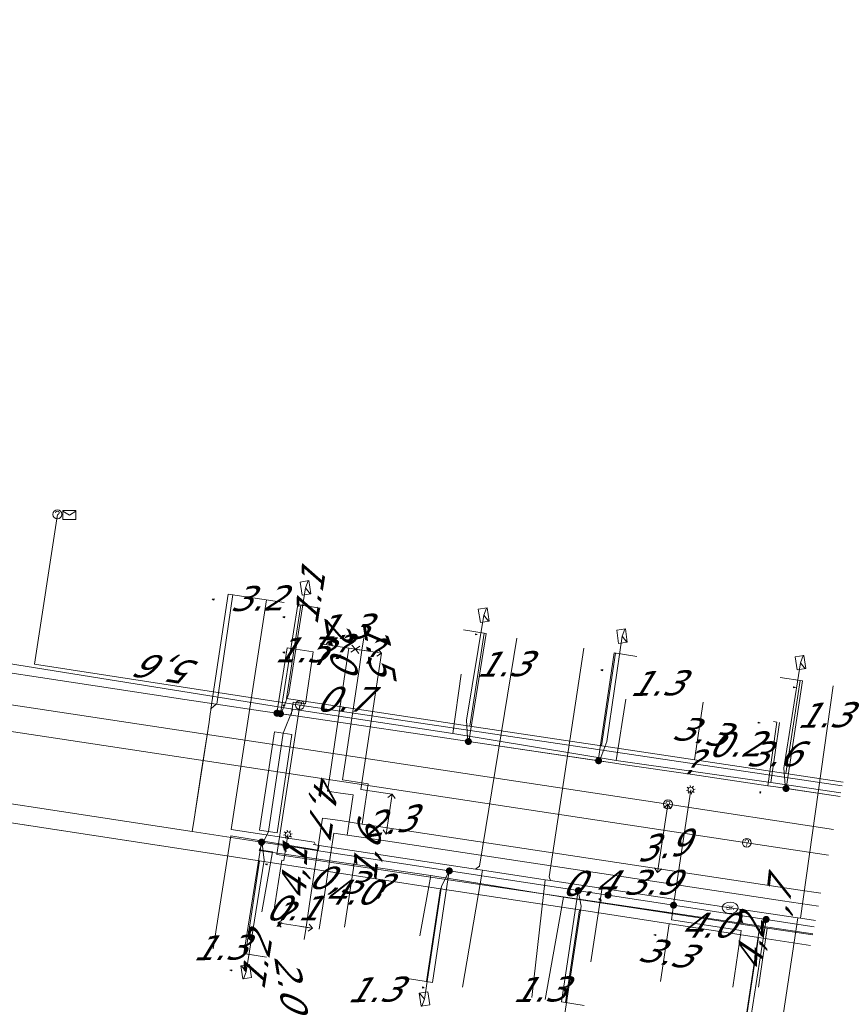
# Model space of a CAD drawing. Header units: metres. Extents: x 124576 to 133557, y 395865 to 402386.
# Tile 165 of 256: x 126596 to 126643, y 400042 to 400098. Entities that reach past the tile are written whole.
import ezdxf
from ezdxf.enums import TextEntityAlignment as Align

# ---------------------------------------------------------------- set-up
doc = ezdxf.new("R2010")
doc.units = ezdxf.units.M
doc.header["$MEASUREMENT"] = 0
for name, color, linetype, lineweight, true_color in [('LG_Datatransport_KPN_BV', 3, 'Continuous', 13, 0x00ff00), ('LG_Datatransport_Reggefiber_Operator_BV', 3, 'Continuous', 13, 0x00ff00), ('LG_Datatransport_Ziggo_BV', 3, 'Continuous', 13, 0x00ff00), ('LG_Laag_Spanning_Enexis_Netbeheer_BV', 7, 'Continuous', 13, 0x960000), ('LG_Riool_Vrij_Verval_Gemeente_Tilburg_Ruimtelijke_Uitvoering', 7, 'Continuous', 13, 0xca00a0), ('LG_unet-4_Brabant_Water', 5, 'Continuous', 13, 0x0000ff), ('LG_warmte_Ennatuurlijk_BV', 7, 'Continuous', 13, 0x008080), ('MV_Datatransport_lijn', 3, 'Continuous', 0, 0x00ff00), ('MV_warmte_lijn', 7, 'Continuous', 0, 0x008080)]:
    doc.layers.add(name, color=color, linetype=linetype, lineweight=lineweight, true_color=true_color)
for name, color, linetype, lineweight in [('LG_Datatransport_P_KPN_BV', 7, 'Continuous', 0), ('LG_Laag_Spanning_P_Enexis_Netbeheer_BV', 7, 'Continuous', 0), ('LG_Riool_Vrij_Verval_P_Gemeente_Tilburg_Ruimtelijke_Uitvoering', 7, 'Continuous', 0), ('LG_unet-4_P_Brabant_Water', 7, 'Continuous', 0), ('MV_Datatransport', 7, 'Continuous', 0), ('MV_Laag_Spanning', 7, 'Continuous', 0), ('MV_Laag_Spanning_lijn', 7, 'Continuous', 0), ('MV_Laag_Spanning_pijl', 7, 'Continuous', 0), ('MV_unet-4', 7, 'Continuous', 0), ('MV_warmte', 7, 'Continuous', 0)]:
    doc.layers.add(name, color=color, linetype=linetype, lineweight=lineweight)
doc.styles.add('Klic_Annotatie', font='verdanai.ttf', dxfattribs={"oblique": 20, "height": 1.4})
doc.styles.add('Style-Arial', font='arial.ttf')

# ---------------------------------------------------------------- blocks, each defined once
blk = doc.blocks.new('Mof')
at = {"layer": 'LG_Laag_Spanning_P_Enexis_Netbeheer_BV'}
h = blk.add_hatch(color=256, dxfattribs=at)
edge = h.paths.add_edge_path()
edge.add_arc((0, 0), 2, 0, 360)
blk = doc.blocks.new('DeliveryPoint')
at = {"layer": 'LG_Laag_Spanning_P_Enexis_Netbeheer_BV', "flags": 128}
blk.add_lwpolyline([(-3.75, -2.5), (3.75, -2.5), (3.75, 2.5), (-3.75, 2.5), (-3.75, -2.5)], close=True, dxfattribs=at)
blk.add_lwpolyline([(-3.75, 2.5), (-3.75, 2.16), (0, 0), (3.75, 2.16)], dxfattribs=at)
blk = doc.blocks.new('Streetlight')
at = {"layer": 'LG_Laag_Spanning_P_Enexis_Netbeheer_BV'}
for p, q in [((-1.77, 1.77), (-1.06, 1.06)), ((0, 2.5), (0, 1.5)), ((1.77, 1.77), (1.06, 1.06)), ((-1.06, -1.06), (-1.77, -1.77)), ((0, -1.5), (0, -2.5)), ((1.06, -1.06), (1.77, -1.77))]:
    blk.add_line(p, q, dxfattribs=at)
at = {"layer": 'LG_Laag_Spanning_P_Enexis_Netbeheer_BV', "flags": 128}
for points in [[(-2.5, 0), (-1.5, 0)], [(1.5, 0), (2.5, 0)]]:
    blk.add_lwpolyline(points, dxfattribs=at)
at = {"layer": 'LG_Laag_Spanning_P_Enexis_Netbeheer_BV'}
blk.add_circle((0, 0), 1.5, dxfattribs=at)
blk = doc.blocks.new('m_pijl')
at = {"layer": 'MV_Laag_Spanning_pijl'}
blk.add_hatch(color=7, dxfattribs=at).paths.add_polyline_path([(-1, -0.33), (-1, 0), (-1, 0.33), (0, 0)])
at = {"layer": 'MV_Laag_Spanning_pijl', "flags": 128}
blk.add_lwpolyline([(-1, 0), (-1, 0.33), (0, 0), (-1, -0.33), (-1, 0)], close=True, dxfattribs=at)
blk = doc.blocks.new('FireHydrant')
at = {"layer": 'LG_unet-4_P_Brabant_Water'}
blk.add_ellipse((0, 0), major_axis=(4.45, 0), ratio=0.727642, dxfattribs=at)
at = {"layer": 'LG_unet-4_P_Brabant_Water', "style": 'Style-Arial'}
blk.add_text('BK', height=2.5, dxfattribs=at).set_placement((0, 0), align=Align.MIDDLE_CENTER)
blk = doc.blocks.new('Onbekend_2')
at = {"layer": 'LG_Riool_Vrij_Verval_P_Gemeente_Tilburg_Ruimtelijke_Uitvoering'}
blk.add_hatch(color=256, dxfattribs=at).paths.add_polyline_path([(-0.25, -1.07, -0.262633), (0.23, 0.15), (0.59, 0.47, 0.379827), (0.7, 1.26), (0.69, 1.26, 0.228508), (-0.03, 1.53), (-0.03, 1.52, 0.459053), (-0.82, 0.79), (-1.29, 0.85, -0.414214), (-0.08, 2, -0.243799), (1.09, 1.52, -0.379827), (0.9, 0.11), (0.54, -0.2, 0.262633), (0.23, -1.08), (-0.17, -1.07)])
blk.add_circle((0, 0), 2.5, dxfattribs=at)
at = {"layer": 'LG_Riool_Vrij_Verval_P_Gemeente_Tilburg_Ruimtelijke_Uitvoering', "extrusion": (0, 0, -1)}
blk.add_solid([(0.34, -2.06), (-0.21, -2.06), (0.34, -1.51), (-0.21, -1.51)], dxfattribs=at)
blk = doc.blocks.new('PuntVanLevering_1')
at = {"layer": 'LG_Datatransport_P_KPN_BV', "flags": 128}
blk.add_lwpolyline([(-3.75, -2.5), (3.75, -2.5), (3.75, 2.5), (-3.75, 2.5), (-3.75, -2.5)], close=True, dxfattribs=at)
blk.add_lwpolyline([(-3.75, 2.5), (-3.75, 2.16), (0, 0), (3.75, 2.16)], dxfattribs=at)
blk = doc.blocks.new('Onbekend_3')
at = {"layer": 'LG_Datatransport_P_KPN_BV'}
blk.add_hatch(color=256, dxfattribs=at).paths.add_polyline_path([(-0.25, -1.07, -0.262633), (0.23, 0.15), (0.59, 0.47, 0.379827), (0.7, 1.26), (0.69, 1.26, 0.228508), (-0.03, 1.53), (-0.03, 1.52, 0.459053), (-0.82, 0.79), (-1.29, 0.85, -0.414214), (-0.08, 2, -0.243799), (1.09, 1.52, -0.379827), (0.9, 0.11), (0.54, -0.2, 0.262633), (0.23, -1.08), (-0.17, -1.07)])
blk.add_circle((0, 0), 2.5, dxfattribs=at)
at = {"layer": 'LG_Datatransport_P_KPN_BV', "extrusion": (0, 0, -1)}
blk.add_solid([(0.34, -2.06), (-0.21, -2.06), (0.34, -1.51), (-0.21, -1.51)], dxfattribs=at)

msp = doc.modelspace()

# ---------------------------------------------------------------- linework, layer by layer
at = {"layer": 'LG_Datatransport_KPN_BV'}
msp.add_line((126611.957, 400059.011), (126642.657, 400054.43), dxfattribs=at)
at = {"layer": 'LG_Datatransport_KPN_BV', "flags": 128}
for points in [[(126611.957, 400059.011), (126607.316, 400059.725), (126596.932, 400061.322), (126598.231, 400069.807)], [(126640.994, 400046.06), (126612.473, 400050.285), (126610.661, 400050.553), (126611.957, 400059.011)]]:
    msp.add_lwpolyline(points, dxfattribs=at)
at = {"layer": 'LG_Datatransport_Reggefiber_Operator_BV'}
for p, q in [((126581.309, 400063.628), (126611.567, 400058.777)), ((126620.606, 400057.398), (126621.083, 400060.76)), ((126629.862, 400055.866), (126630.408, 400059.34)), ((126611.567, 400058.777), (126620.606, 400057.398)), ((126638.619, 400054.625), (126639.1, 400058.02)), ((126609.677, 400051.916), (126610.518, 400057.494)), ((126610.518, 400057.494), (126611.507, 400057.344)), ((126610.665, 400051.767), (126611.507, 400057.344)), ((126620.606, 400057.398), (126629.862, 400055.866)), ((126629.862, 400055.866), (126638.619, 400054.625)), ((126638.619, 400054.625), (126642.578, 400054.032)), ((126609.677, 400051.916), (126610.665, 400051.767)), ((126609.66, 400050.775), (126609.677, 400050.811)), ((126609.66, 400050.775), (126619.36, 400049.366)), ((126618.747, 400045.94), (126619.36, 400049.366)), ((126619.36, 400049.366), (126626.874, 400048.122)), ((126625.838, 400042.33), (126626.874, 400048.122)), ((126626.874, 400048.122), (126638.41, 400046.377)), ((126637.923, 400043.03), (126638.41, 400046.377)), ((126638.41, 400046.377), (126640.983, 400046.003))]:
    msp.add_line(p, q, dxfattribs=at)
at = {"layer": 'LG_Datatransport_Reggefiber_Operator_BV', "flags": 128}
for points in [[(126609.677, 400050.811), (126610.171, 400051.842), (126611.012, 400057.419), (126611.567, 400058.777)], [(126609.8, 400047.3), (126610.4, 400050.7), (126609.677, 400050.811)]]:
    msp.add_lwpolyline(points, dxfattribs=at)
at = {"layer": 'LG_Datatransport_Ziggo_BV'}
for p, q in [((126622.38, 400063.084), (126621.578, 400057.819)), ((126629.824, 400061.949), (126629.025, 400056.702)), ((126640.265, 400060.393), (126639.455, 400055.137)), ((126621.578, 400057.819), (126629.025, 400056.702)), ((126629.025, 400056.702), (126639.455, 400055.137)), ((126639.455, 400055.137), (126642.701, 400054.65)), ((126588.572, 400053.418), (126609.672, 400050.182)), ((126608.878, 400044.919), (126609.672, 400050.182)), ((126609.672, 400050.182), (126619.919, 400048.61)), ((126619.121, 400043.355), (126619.919, 400048.61)), ((126619.919, 400048.61), (126627.785, 400047.404)), ((126626.989, 400042.161), (126627.785, 400047.404)), ((126627.785, 400047.404), (126637.92, 400045.85)), ((126637.121, 400040.615), (126637.92, 400045.85)), ((126637.92, 400045.85), (126640.863, 400045.399))]:
    msp.add_line(p, q, dxfattribs=at)
at = {"layer": 'LG_Datatransport_Ziggo_BV', "flags": 128}
for points in [[(126588.073, 400100.893), (126586.677, 400091.699), (126586.527, 400090.709), (126585.295, 400082.602), (126584.995, 400080.625), (126583.629, 400071.629), (126582.818, 400066.292), (126581.06, 400054.57), (126588.572, 400053.418), (126609.672, 400050.182), (126619.919, 400048.61), (126627.785, 400047.404), (126637.92, 400045.85), (126640.863, 400045.399)], [(126612.017, 400064.667), (126611.196, 400059.377), (126621.578, 400057.819)], [(126612.017, 400064.667), (126611.196, 400059.377), (126621.578, 400057.819), (126629.025, 400056.702), (126639.455, 400055.137), (126642.701, 400054.65)], [(126622.38, 400063.084), (126621.578, 400057.819), (126629.025, 400056.702), (126639.455, 400055.137), (126642.701, 400054.65)], [(126629.824, 400061.949), (126629.025, 400056.702), (126639.455, 400055.137), (126642.701, 400054.65)], [(126640.265, 400060.393), (126639.455, 400055.137), (126642.701, 400054.65)], [(126640.863, 400045.399), (126637.92, 400045.85), (126627.785, 400047.404), (126619.919, 400048.61), (126609.672, 400050.182), (126588.572, 400053.418), (126581.06, 400054.57), (126580.01, 400054.731), (126579.302, 400050.049), (126578.385, 400043.987), (126577.082, 400035.376), (126576.861, 400033.914), (126575.557, 400025.289), (126575.335, 400023.823), (126574.034, 400015.223), (126573.004, 400008.416), (126569.906, 399988.115), (126568.998, 399982.123), (126567.695, 399973.522), (126567.47, 399972.036), (126566.167, 399963.432), (126565.942, 399961.945), (126564.641, 399953.355), (126563.609, 399946.541)], [(126640.863, 400045.399), (126637.92, 400045.85), (126627.785, 400047.404), (126619.919, 400048.61), (126609.672, 400050.182), (126588.572, 400053.418), (126581.06, 400054.57), (126580.01, 400054.731), (126579.302, 400050.049), (126578.385, 400043.987), (126577.082, 400035.376), (126576.861, 400033.914), (126575.557, 400025.289), (126575.335, 400023.823), (126574.034, 400015.223), (126573.004, 400008.416), (126569.906, 399988.115), (126568.998, 399982.123), (126567.695, 399973.522), (126567.47, 399972.036), (126566.167, 399963.432), (126565.942, 399961.945), (126564.641, 399953.355), (126563.609, 399946.541)], [(126640.863, 400045.399), (126637.92, 400045.85), (126627.785, 400047.404), (126619.919, 400048.61), (126609.672, 400050.182), (126588.572, 400053.418), (126588.496, 400052.923)], [(126608.878, 400044.919), (126609.672, 400050.182), (126619.919, 400048.61), (126627.785, 400047.404), (126637.92, 400045.85), (126640.863, 400045.399)], [(126619.121, 400043.355), (126619.919, 400048.61), (126627.785, 400047.404), (126637.92, 400045.85), (126640.863, 400045.399)], [(126626.989, 400042.161), (126627.785, 400047.404), (126637.92, 400045.85), (126640.863, 400045.399)], [(126637.121, 400040.615), (126637.92, 400045.85), (126640.863, 400045.399)]]:
    msp.add_lwpolyline(points, dxfattribs=at)
at = {"layer": 'LG_Laag_Spanning_Enexis_Netbeheer_BV'}
for p, q in [((126605.436, 400059.328), (126607.218, 400059.057)), ((126607.218, 400059.057), (126605.436, 400059.328)), ((126610.658, 400058.548), (126611.469, 400058.428)), ((126611.469, 400058.428), (126612.876, 400058.22)), ((126612.876, 400058.22), (126611.469, 400058.428)), ((126606.814, 400058.046), (126605.973, 400052.542)), ((126620.777, 400057.051), (126612.876, 400058.22)), ((126621.517, 400056.941), (126620.777, 400057.051)), ((126621.517, 400056.941), (126620.777, 400057.051)), ((126629.53, 400055.755), (126630.372, 400055.63)), ((126629.53, 400055.755), (126630.372, 400055.63)), ((126630.372, 400055.63), (126629.53, 400055.755)), ((126638.889, 400054.37), (126638.438, 400054.437)), ((126638.889, 400054.37), (126638.438, 400054.437)), ((126638.889, 400054.37), (126638.438, 400054.437)), ((126633.107, 400047.674), (126634.079, 400054.211)), ((126605.973, 400052.542), (126605.867, 400051.849)), ((126611.173, 400051.036), (126611.277, 400051.68))]:
    msp.add_line(p, q, dxfattribs=at)
at = {"layer": 'LG_Laag_Spanning_Enexis_Netbeheer_BV', "flags": 128}
for points in [[(126586.288, 400098.745), (126585.716, 400094.984), (126585.156, 400091.298), (126584.758, 400088.68), (126583.77, 400082.175), (126583.618, 400081.178), (126583.588, 400080.979), (126583.55, 400080.728), (126582.063, 400070.944), (126581.394, 400066.545), (126581.192, 400065.219), (126581.09, 400064.545), (126581.944, 400062.957), (126582.348, 400062.836), (126583.279, 400062.695), (126587.103, 400062.114), (126605.436, 400059.328), (126607.218, 400059.057), (126609.719, 400058.687), (126610.658, 400058.548)], [(126610.856, 400058.519), (126610.998, 400058.748), (126611.339, 400059.667), (126612.27, 400065.644)], [(126621.495, 400056.944), (126621.435, 400057.172), (126621.388, 400058.149), (126622.361, 400064.099)], [(126607.218, 400059.057), (126605.436, 400059.328), (126587.103, 400062.114), (126583.279, 400062.695), (126582.348, 400062.836)], [(126605.436, 400059.328), (126587.103, 400062.114), (126583.279, 400062.695), (126582.348, 400062.836)], [(126628.863, 400055.854), (126628.982, 400056.036), (126629.325, 400056.95), (126630.189, 400062.909)], [(126642.538, 400053.829), (126639.476, 400054.283), (126638.889, 400054.37), (126638.438, 400054.437), (126634.179, 400055.067), (126630.372, 400055.63), (126629.53, 400055.755), (126628.863, 400055.854), (126621.517, 400056.941), (126621.495, 400056.944), (126620.777, 400057.051), (126612.876, 400058.22), (126611.469, 400058.428), (126610.856, 400058.519), (126610.658, 400058.548), (126609.719, 400058.687), (126607.218, 400059.057), (126605.436, 400059.328), (126587.103, 400062.114)], [(126587.103, 400062.114), (126605.436, 400059.328), (126607.218, 400059.057), (126609.719, 400058.687), (126610.658, 400058.548), (126610.856, 400058.519), (126611.469, 400058.428), (126612.876, 400058.22), (126620.777, 400057.051), (126621.495, 400056.944), (126621.517, 400056.941), (126628.863, 400055.854), (126629.53, 400055.755), (126630.372, 400055.63), (126634.179, 400055.067), (126638.438, 400054.437), (126638.889, 400054.37), (126639.476, 400054.283), (126642.538, 400053.829)], [(126642.538, 400053.829), (126639.476, 400054.283), (126638.889, 400054.37), (126638.438, 400054.437), (126634.179, 400055.067), (126630.372, 400055.63), (126629.53, 400055.755), (126628.863, 400055.854), (126621.517, 400056.941), (126621.495, 400056.944), (126620.777, 400057.051), (126612.876, 400058.22), (126611.469, 400058.428), (126610.856, 400058.519), (126610.658, 400058.548), (126609.719, 400058.687), (126607.218, 400059.057), (126605.436, 400059.328), (126587.103, 400062.114)], [(126639.476, 400054.283), (126639.422, 400054.463), (126639.353, 400055.435), (126640.291, 400061.403)], [(126607.218, 400059.057), (126606.933, 400058.821), (126606.886, 400058.515), (126606.814, 400058.046), (126605.973, 400052.542), (126605.867, 400051.849)], [(126607.218, 400059.057), (126606.933, 400058.821), (126606.886, 400058.515), (126606.814, 400058.046)], [(126642.538, 400053.829), (126639.476, 400054.283), (126638.889, 400054.37), (126638.438, 400054.437), (126634.179, 400055.067), (126630.372, 400055.63), (126629.53, 400055.755), (126628.863, 400055.854), (126621.517, 400056.941), (126621.495, 400056.944), (126620.777, 400057.051), (126612.876, 400058.22), (126611.469, 400058.428), (126610.856, 400058.519), (126610.658, 400058.548), (126609.719, 400058.687), (126607.218, 400059.057)], [(126607.218, 400059.057), (126609.719, 400058.687), (126610.658, 400058.548), (126611.469, 400058.428)], [(126607.218, 400059.057), (126609.719, 400058.687), (126610.658, 400058.548), (126611.469, 400058.428)], [(126607.218, 400059.057), (126609.719, 400058.687), (126610.658, 400058.548)], [(126610.658, 400058.548), (126609.719, 400058.687), (126607.218, 400059.057)], [(126642.538, 400053.829), (126639.476, 400054.283), (126638.889, 400054.37), (126638.438, 400054.437), (126634.179, 400055.067), (126630.372, 400055.63), (126629.53, 400055.755), (126628.863, 400055.854), (126621.517, 400056.941), (126621.495, 400056.944), (126620.777, 400057.051), (126612.876, 400058.22), (126611.469, 400058.428), (126610.856, 400058.519), (126610.658, 400058.548)], [(126611.469, 400058.428), (126610.856, 400058.519), (126610.658, 400058.548)], [(126605.973, 400052.542), (126606.394, 400055.294), (126606.814, 400058.046)], [(126605.973, 400052.542), (126606.394, 400055.294), (126606.814, 400058.046)], [(126621.517, 400056.941), (126621.495, 400056.944), (126620.777, 400057.051)], [(126621.517, 400056.941), (126626.856, 400056.151), (126629.53, 400055.755)], [(126621.517, 400056.941), (126626.856, 400056.151), (126629.53, 400055.755)], [(126621.517, 400056.941), (126626.856, 400056.151), (126629.53, 400055.755)], [(126629.53, 400055.755), (126628.863, 400055.854), (126621.517, 400056.941)], [(126641.072, 400046.453), (126638.346, 400046.871), (126633.107, 400047.674), (126629.398, 400048.242), (126628.011, 400048.455), (126627.717, 400048.5), (126620.415, 400049.619), (126611.173, 400051.036), (126609.789, 400051.248), (126605.867, 400051.849), (126587.106, 400054.724), (126581.617, 400055.565), (126580.393, 400055.753), (126579.598, 400055.354), (126579.504, 400055.078), (126578.807, 400050.346), (126577.925, 400044.352), (126577.099, 400038.741)], [(126580.393, 400055.753), (126581.617, 400055.565), (126587.106, 400054.724), (126605.867, 400051.849)], [(126641.072, 400046.453), (126638.346, 400046.871), (126633.107, 400047.674), (126629.398, 400048.242), (126628.011, 400048.455), (126627.717, 400048.5), (126620.415, 400049.619), (126611.173, 400051.036), (126609.789, 400051.248), (126605.867, 400051.849), (126587.106, 400054.724), (126581.617, 400055.565), (126580.393, 400055.753)], [(126641.072, 400046.453), (126638.346, 400046.871), (126633.107, 400047.674), (126629.398, 400048.242), (126628.011, 400048.455), (126627.717, 400048.5), (126620.415, 400049.619), (126611.173, 400051.036), (126609.789, 400051.248), (126605.867, 400051.849), (126587.106, 400054.724), (126581.617, 400055.565), (126580.393, 400055.753)], [(126641.072, 400046.453), (126638.346, 400046.871), (126633.107, 400047.674), (126629.398, 400048.242), (126628.011, 400048.455), (126627.717, 400048.5), (126620.415, 400049.619), (126611.173, 400051.036), (126609.789, 400051.248), (126605.867, 400051.849), (126587.106, 400054.724), (126581.617, 400055.565)], [(126581.617, 400055.565), (126587.106, 400054.724), (126605.867, 400051.849)], [(126638.438, 400054.437), (126634.179, 400055.067), (126630.372, 400055.63)], [(126638.889, 400054.37), (126642.538, 400053.83)], [(126638.889, 400054.37), (126642.538, 400053.83)], [(126638.889, 400054.37), (126642.538, 400053.83)], [(126642.538, 400053.829), (126639.476, 400054.283), (126638.889, 400054.37)], [(126605.867, 400051.849), (126609.789, 400051.248), (126611.173, 400051.036), (126620.415, 400049.619), (126627.717, 400048.5), (126628.011, 400048.455), (126629.398, 400048.242), (126633.107, 400047.674), (126638.346, 400046.871), (126641.072, 400046.453)], [(126605.867, 400051.849), (126609.789, 400051.248), (126611.173, 400051.036), (126620.415, 400049.619), (126627.717, 400048.5), (126628.011, 400048.455), (126629.398, 400048.242), (126633.107, 400047.674), (126638.346, 400046.871), (126641.072, 400046.453)], [(126609.789, 400051.248), (126609.818, 400051.178), (126609.929, 400050.222), (126608.92, 400043.909)], [(126620.415, 400049.619), (126620.407, 400049.611), (126619.981, 400048.76), (126619.007, 400042.361)], [(126627.717, 400048.5), (126627.887, 400047.623), (126626.899, 400041.164)], [(126638.346, 400046.871), (126637.951, 400046.253), (126636.959, 400039.624)]]:
    msp.add_lwpolyline(points, dxfattribs=at)
at = {"layer": 'LG_Riool_Vrij_Verval_Gemeente_Tilburg_Ruimtelijke_Uitvoering'}
for p, q in [((126574.02, 400062.28), (126632.79, 400053.39)), ((126574.85, 400060.66), (126637.25, 400051.21)), ((126632.79, 400053.39), (126642.167, 400051.963)), ((126637.25, 400051.21), (126641.877, 400050.504))]:
    msp.add_line(p, q, dxfattribs=at)
at = {"layer": 'LG_unet-4_Brabant_Water'}
for p, q in [((126642.14, 400060.1), (126640.3, 400046.94)), ((126621.17, 400043.04), (126622.29, 400049.66)), ((126625.08, 400042.45), (126625.84, 400049.12)), ((126636.31, 400047.53), (126634.33, 400047.83)), ((126639.14, 400040.3), (126640.15, 400046.96))]:
    msp.add_line(p, q, dxfattribs=at)
at = {"layer": 'LG_unet-4_Brabant_Water', "flags": 128}
for points in [[(126610.07, 400064.97), (126608.07, 400051.97), (126612.77, 400051.24), (126612.84, 400051.09)], [(126624.24, 400062.8), (126622.13, 400049.88), (126621.9, 400049.72)], [(126628.02, 400062.23), (126626.06, 400049.28), (126626.14, 400049.07)], [(126607.05, 400045.2), (126608.04, 400051.6), (126613, 400050.79), (126613.04, 400051.06)], [(126612.71, 400051.11), (126612.84, 400051.09), (126613.04, 400051.06), (126621.9, 400049.72), (126622.29, 400049.66), (126625.84, 400049.12), (126626.14, 400049.07), (126634.33, 400047.83)], [(126641.144, 400046.814), (126640.3, 400046.94), (126640.15, 400046.96), (126636.31, 400047.53)]]:
    msp.add_lwpolyline(points, dxfattribs=at)
at = {"layer": 'LG_warmte_Ennatuurlijk_BV'}
for p, q in [((126615.569, 400062.807), (126615.467, 400062.115)), ((126615.569, 400062.807), (126615.467, 400062.115)), ((126615.569, 400062.807), (126615.467, 400062.115)), ((126615.569, 400062.807), (126615.467, 400062.115)), ((126615.569, 400062.807), (126615.467, 400062.115)), ((126615.569, 400062.807), (126615.467, 400062.115)), ((126615.764, 400062.071), (126615.17, 400062.159)), ((126615.764, 400062.071), (126615.17, 400062.159)), ((126615.764, 400062.071), (126615.17, 400062.159)), ((126615.764, 400062.071), (126615.17, 400062.159)), ((126615.764, 400062.071), (126615.17, 400062.159)), ((126615.764, 400062.071), (126615.17, 400062.159)), ((126616.405, 400052.134), (126615.486, 400052.273)), ((126615.551, 400051.504), (126614.632, 400051.643)), ((126612.012, 400046.469), (126612.606, 400046.379)), ((126612.012, 400046.469), (126612.606, 400046.379)), ((126612.012, 400046.469), (126612.606, 400046.379)), ((126612.012, 400046.469), (126612.606, 400046.379)), ((126612.012, 400046.469), (126612.606, 400046.379)), ((126612.012, 400046.469), (126612.606, 400046.379)), ((126612.205, 400045.732), (126612.309, 400046.424)), ((126612.205, 400045.732), (126612.309, 400046.424)), ((126612.205, 400045.732), (126612.309, 400046.424)), ((126612.205, 400045.732), (126612.309, 400046.424)), ((126612.205, 400045.732), (126612.309, 400046.424)), ((126612.205, 400045.732), (126612.309, 400046.424))]:
    msp.add_line(p, q, dxfattribs=at)
at = {"layer": 'LG_warmte_Ennatuurlijk_BV', "flags": 128}
for points in [[(126614.632, 400051.643), (126614.804, 400052.781), (126614.976, 400053.918), (126614.251, 400054.026), (126613.525, 400054.133), (126613.672, 400055.122), (126614.525, 400060.874), (126614.725, 400062.225)], [(126615.486, 400052.273), (126615.658, 400053.412), (126615.83, 400054.55), (126615.104, 400054.658), (126614.377, 400054.765), (126614.524, 400055.754), (126615.267, 400060.767), (126615.467, 400062.115)], [(126615.486, 400052.273), (126614.233, 400052.462), (126613.244, 400052.612), (126613.095, 400051.623), (126612.509, 400047.749), (126612.309, 400046.424)], [(126641.449, 400048.348), (126640.136, 400048.546), (126628.27, 400050.34), (126616.405, 400052.134)], [(126614.632, 400051.643), (126614.253, 400051.701), (126613.874, 400051.758), (126613.725, 400050.769), (126613.251, 400047.637), (126613.051, 400046.312)], [(126641.302, 400047.611), (126639.282, 400047.916), (126627.416, 400049.71), (126615.551, 400051.504)]]:
    msp.add_lwpolyline(points, dxfattribs=at)
at = {"layer": 'MV_Datatransport_lijn'}
for p, q in [((126613.104, 400064.499), (126612.017, 400064.667)), ((126634.79, 400059.174), (126634.301, 400055.91)), ((126632.364, 400043.363), (126632.864, 400046.625)), ((126610.065, 400044.74), (126608.878, 400044.919))]:
    msp.add_line(p, q, dxfattribs=at)
at = {"layer": 'MV_Laag_Spanning_lijn'}
for p, q in [((126607.897, 400065.287), (126606.925, 400058.771)), ((126608.168, 400065.26), (126607.249, 400059.053)), ((126611.838, 400064.7), (126610.856, 400058.519)), ((126622.496, 400063.067), (126621.517, 400056.941)), ((126610.658, 400058.548), (126611.235, 400062.251)), ((126612.717, 400062.016), (126612.272, 400059.076)), ((126629.749, 400061.965), (126628.845, 400055.857)), ((126640.401, 400060.375), (126639.476, 400054.283)), ((126611.58, 400059.181), (126611.469, 400058.428)), ((126608.788, 400044.943), (126609.789, 400051.248)), ((126611.04, 400050.202), (126611.173, 400051.036)), ((126610.941, 400050.216), (126610.459, 400047.203)), ((126619.454, 400043.305), (126620.415, 400049.619)), ((126626.761, 400042.196), (126627.717, 400048.499)), ((126629.064, 400048.698), (126629.003, 400048.303)), ((126629.459, 400048.637), (126629.398, 400048.242)), ((126632.984, 400046.847), (126633.107, 400047.674)), ((126637.358, 400040.574), (126638.346, 400046.871)), ((126636.938, 400046.242), (126636.457, 400043.032))]:
    msp.add_line(p, q, dxfattribs=at)
at = {"layer": 'MV_Laag_Spanning_pijl'}
for p, q in [((126611.062, 400064.814), (126607.897, 400065.287)), ((126613.104, 400064.499), (126611.838, 400064.7)), ((126621.211, 400063.262), (126622.496, 400063.067)), ((126612.717, 400062.016), (126611.235, 400062.251)), ((126631.034, 400061.765), (126629.749, 400061.965)), ((126639.147, 400060.565), (126640.401, 400060.375)), ((126612.272, 400059.076), (126611.58, 400059.181)), ((126638.954, 400058.047), (126638.438, 400054.437)), ((126638.756, 400058.075), (126638.954, 400058.047)), ((126611.04, 400050.202), (126610.941, 400050.216)), ((126614.473, 400046.436), (126615.081, 400050.389)), ((126628.417, 400044.474), (126629.003, 400048.303)), ((126629.064, 400048.698), (126629.459, 400048.637)), ((126636.938, 400046.242), (126632.984, 400046.847)), ((126610.065, 400044.74), (126608.788, 400044.943)), ((126618.169, 400043.5), (126619.454, 400043.305)), ((126628.039, 400042.002), (126626.761, 400042.196))]:
    msp.add_line(p, q, dxfattribs=at)
at = {"layer": 'MV_warmte_lijn'}
for p, q in [((126613.119, 400062.469), (126613.377, 400062.633)), ((126613.119, 400062.469), (126615.096, 400062.17)), ((126613.119, 400062.469), (126613.317, 400062.236)), ((126615.096, 400062.17), (126614.838, 400062.006)), ((126615.096, 400062.17), (126614.898, 400062.403)), ((126615.096, 400062.17), (126615.354, 400062.334)), ((126615.096, 400062.17), (126616.579, 400061.945)), ((126615.096, 400062.17), (126615.293, 400061.937)), ((126616.579, 400061.945), (126616.382, 400062.178)), ((126616.579, 400061.945), (126615.403, 400054.234)), ((126616.579, 400061.945), (126616.321, 400061.781)), ((126617.177, 400053.966), (126615.403, 400054.234)), ((126616.833, 400051.69), (126617.177, 400053.966)), ((126617.177, 400053.966), (126616.944, 400053.768)), ((126617.177, 400053.966), (126617.341, 400053.708)), ((126632.791, 400053.386), (126632.201, 400049.531)), ((126632.791, 400053.386), (126632.557, 400053.189)), ((126632.791, 400053.386), (126632.955, 400053.128)), ((126616.833, 400051.69), (126616.669, 400051.948)), ((126616.833, 400051.69), (126617.066, 400051.888)), ((126632.201, 400049.531), (126632.037, 400049.789)), ((126632.201, 400049.531), (126632.435, 400049.728)), ((126610.703, 400046.672), (126610.961, 400046.836)), ((126610.703, 400046.672), (126612.68, 400046.368)), ((126610.703, 400046.672), (126610.9, 400046.438)), ((126612.68, 400046.368), (126612.483, 400046.602)), ((126612.68, 400046.368), (126612.422, 400046.204))]:
    msp.add_line(p, q, dxfattribs=at)

# ---------------------------------------------------------------- block references
at = {"layer": 'LG_Datatransport_P_KPN_BV', "xscale": 0.1, "yscale": 0.1, "zscale": 0.1}
for name, p in [('Onbekend_3', (126598.231, 400069.807)), ('PuntVanLevering_1', (126598.909, 400069.769)), ('Onbekend_3', (126611.957, 400059.011)), ('Onbekend_3', (126611.957, 400059.011)), ('Onbekend_3', (126611.957, 400059.011))]:
    msp.add_blockref(name, p, dxfattribs=at)
at = {"layer": 'LG_Laag_Spanning_P_Enexis_Netbeheer_BV', "xscale": 0.1, "yscale": 0.1, "zscale": 0.1}
for name, p, rotation in [('DeliveryPoint', (126612.27, 400065.644), 279), ('DeliveryPoint', (126622.361, 400064.099), 279), ('DeliveryPoint', (126630.189, 400062.909), 278), ('DeliveryPoint', (126640.291, 400061.403), 279), ('Streetlight', (126634.079, 400054.211), 278), ('Streetlight', (126611.277, 400051.68), 279), ('Mof', (126629.398, 400048.242), 9), ('DeliveryPoint', (126608.92, 400043.909), 99.00000000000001), ('DeliveryPoint', (126619.007, 400042.361), 99.00000000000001)]:
    msp.add_blockref(name, p, dxfattribs=dict(at, rotation=rotation))
for p in [(126610.658, 400058.548), (126610.856, 400058.519), (126621.495, 400056.944), (126628.863, 400055.854), (126639.476, 400054.283), (126609.789, 400051.248), (126611.173, 400051.036), (126620.415, 400049.619), (126627.717, 400048.5), (126633.107, 400047.674), (126638.346, 400046.871)]:
    msp.add_blockref('Mof', p, dxfattribs=at)
at = {"layer": 'LG_Riool_Vrij_Verval_P_Gemeente_Tilburg_Ruimtelijke_Uitvoering', "xscale": 0.1, "yscale": 0.1, "zscale": 0.1}
for p in [(126632.79, 400053.39), (126637.25, 400051.21)]:
    msp.add_blockref('Onbekend_2', p, dxfattribs=at)
at = {"layer": 'LG_unet-4_P_Brabant_Water', "xscale": 0.1, "yscale": 0.1, "zscale": 0.1}
msp.add_blockref('FireHydrant', (126636.31, 400047.53), dxfattribs=at)
at = {"layer": 'MV_Laag_Spanning_pijl', "xscale": 0.1, "yscale": 0.1, "zscale": 0.1}
for p, rotation in [((126607, 400065), 171), ((126611, 400064), 170), ((126622, 400063), 351.9999999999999), ((126611, 400062), 170), ((126629, 400061), 171), ((126640, 400060), 351.9999999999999), ((126611, 400059), 171), ((126638, 400058), 351.9999999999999), ((126638, 400054), 262), ((126610, 400050), 171), ((126615, 400050), 81), ((126629, 400048), 351.9999999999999), ((126629, 400048), 81), ((126632, 400046), 171), ((126608, 400044), 170), ((126619, 400043), 351.9999999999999)]:
    msp.add_blockref('m_pijl', p, dxfattribs=dict(at, rotation=rotation))

# ---------------------------------------------------------------- texts
at = {"layer": 'MV_Datatransport', "style": 'Klic_Annotatie', "oblique": 20}
for s, rotation, p in [('1.1', 81, (126612.479, 400065.043)), ('5,6', 171.2, (126604.76, 400060.983)), ('3.3', 351, (126634.546, 400057.542)), ('4,7', 261.3, (126613.341, 400053.646)), ('0,3', 351.4, (126613.939, 400049.152)), ('1.2', 81, (126609.472, 400044.366)), ('3.3', 351, (126632.614, 400044.994))]:
    msp.add_text(s, height=1.4, rotation=rotation, dxfattribs=at).set_placement(p, align=Align.MIDDLE_CENTER)
at = {"layer": 'MV_Laag_Spanning', "style": 'Klic_Annotatie', "oblique": 20}
for s, p in [('3.2', (126609.48, 400065.05)), ('1.3', (126614.294, 400063.443)), ('1.3', (126623.39, 400061.328)), ('1.3', (126632.066, 400060.243)), ('1.3', (126641.543, 400058.439)), ('0.2', (126636.515, 400056.785)), ('0.4', (126628.226, 400048.92)), ('1.3', (126607.35, 400045.276)), ('1.3', (126616.079, 400042.898)), ('1.3', (126625.432, 400042.91))]:
    msp.add_text(s, height=1.4, rotation=1, dxfattribs=at).set_placement(p, align=Align.MIDDLE_CENTER)
for s, p in [('1.5', (126611.976, 400062.134)), ('0.7', (126614.318, 400059.337)), ('3.6', (126638.696, 400056.242)), ('3.9', (126631.758, 400048.972)), ('4.0', (126614.777, 400048.413)), ('0.1', (126611.449, 400047.514)), ('4.0', (126634.961, 400046.545))]:
    msp.add_text(s, height=1.4, dxfattribs=at).set_placement(p, align=Align.MIDDLE_CENTER)
at = {"layer": 'MV_unet-4', "style": 'Klic_Annotatie', "oblique": 20}
for s, rotation, p in [('1,6', 83.9, (126615.73, 400050.5)), ('4,1', 88.6, (126611.64, 400049.42)), (',7', 83.9, (126639.03, 400048.03)), ('4,2', 88.6, (126637.49, 400045.41))]:
    msp.add_text(s, height=1.4, rotation=rotation, dxfattribs=at).set_placement(p, align=Align.MIDDLE_CENTER)
at = {"layer": 'MV_warmte', "style": 'Klic_Annotatie', "oblique": 20}
for s, rotation, p in [('2.0', 279, (126614.246, 400062.644)), ('1.5', 279, (126616.414, 400062.333)), ('2.3', 9, (126616.94, 400052.398)), ('3.9', 9, (126632.43, 400051.029)), ('2.0', 279, (126611.416, 400043.41))]:
    msp.add_text(s, height=1.4, rotation=rotation, dxfattribs=at).set_placement(p, align=Align.MIDDLE_CENTER)
for p in [(126613.047, 400061.982), (126614.108, 400062.32), (126615.838, 400062.058), (126633.988, 400055.786), (126616.388, 400048.748), (126610.767, 400047.161)]:
    msp.add_text('?', height=1.4, dxfattribs=at).set_placement(p, align=Align.MIDDLE_CENTER)

doc.saveas('drawing.dxf')
